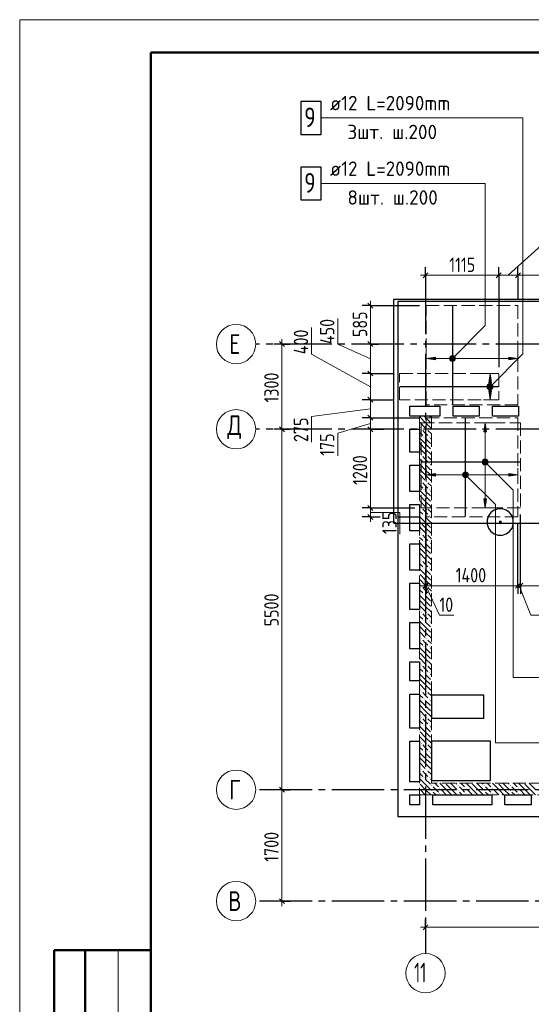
# Model space of a CAD drawing. Header units: millimetres. Extents: x 0 to 43617, y 0 to 29700.
# Tile 2 of 12: x 0 to 7803, y 14675 to 29700. Entities that reach past the tile are written whole.
import ezdxf

# ---------------------------------------------------------------- set-up
doc = ezdxf.new("R2010")
doc.units = ezdxf.units.MM
doc.linetypes.add('______2', pattern=[270, 200, -70])
doc.linetypes.add('______5', pattern=[1100, 800, -100, 100, -100])
for name, color, linetype, lineweight in [('Standard', 7, 'Continuous', 25), ('ДОП Верх по Х', 7, 'Continuous', 25), ('ЖБ Перекрытие верхний уровень', 7, 'Continuous', 35), ('ЖБ Стена верхний уровень', 7, 'Continuous', 35), ('Оси', 40, '______5', 18), ('Позиционная метка номер позиции', 7, 'Continuous', 13), ('Примечания', 7, 'Continuous', 25)]:
    doc.layers.add(name, color=color, linetype=linetype, lineweight=lineweight)
doc.styles.add('GOST 2.304-81', font='txt')
doc.styles.add('ISOCPEUR', font='txt')

msp = doc.modelspace()

# ---------------------------------------------------------------- hatches: boundary and pattern name
at = {"layer": 'ДОП Верх по Х', "linetype": 'Continuous', "lineweight": 13, "transparency": 33554687}
for points in [[(6340, 24511), (6200, 24531), (6340, 24551)], [(7194, 24040), (7174, 23900), (7154, 24040)], [(6340, 22735), (6200, 22755), (6340, 22775)], [(7119, 22390), (7099, 22250), (7079, 22390)]]:
    msp.add_hatch(color=7, dxfattribs=at).paths.add_polyline_path(points, flags=16)
for points in [[(6568, 24512), (6568, 24550), (6562, 24531)], [(6568, 24550), (6581, 24499), (6581, 24563)], [(6568, 24550), (6568, 24512), (6581, 24499)], [(6581, 24563), (6600, 24493), (6600, 24568)], [(6581, 24563), (6581, 24499), (6600, 24493)], [(6600, 24568), (6600, 24493), (6619, 24499)], [(6600, 24568), (6619, 24499), (6619, 24563)], [(6619, 24563), (6619, 24499), (6632, 24512)], [(6619, 24563), (6632, 24512), (6632, 24550)], [(6632, 24550), (6632, 24512), (6638, 24531)], [(7460, 24511), (7600, 24531), (7460, 24551)], [(7194, 24160), (7174, 24300), (7154, 24160)], [(7119, 23410), (7099, 23550), (7079, 23410)], [(7062, 22950), (7137, 22950), (7131, 22969)], [(7062, 22950), (7131, 22969), (7067, 22969)], [(7067, 22931), (7137, 22950), (7062, 22950)], [(7067, 22969), (7131, 22969), (7118, 22982)], [(7067, 22969), (7118, 22982), (7080, 22982)], [(7067, 22931), (7131, 22931), (7137, 22950)], [(7080, 22918), (7131, 22931), (7067, 22931)], [(7080, 22982), (7118, 22982), (7099, 22987)], [(7080, 22918), (7118, 22918), (7131, 22931)], [(7118, 22918), (7080, 22918), (7099, 22912)], [(6768, 22736), (6768, 22774), (6762, 22755)], [(6768, 22774), (6781, 22723), (6781, 22787)], [(6768, 22774), (6768, 22736), (6781, 22723)], [(6781, 22787), (6800, 22717), (6800, 22792)], [(6781, 22787), (6781, 22723), (6800, 22717)], [(6800, 22792), (6800, 22717), (6819, 22723)], [(6800, 22792), (6819, 22723), (6819, 22787)], [(6819, 22787), (6819, 22723), (6832, 22736)], [(6819, 22787), (6832, 22736), (6832, 22774)], [(6832, 22774), (6832, 22736), (6838, 22755)], [(7460, 22735), (7600, 22755), (7460, 22775)]]:
    msp.add_hatch(color=7, dxfattribs=at).paths.add_polyline_path(points)
at = {"layer": 'ЖБ Стена верхний уровень', "linetype": 'Continuous', "lineweight": 18, "transparency": 33554687}
for points in [[(6120, 23453), (6127, 23460), (6133, 23453), (6127, 23447)], [(6200, 23453), (6207, 23460), (6213, 23453), (6207, 23447)], [(6160, 23333), (6167, 23340), (6173, 23333), (6167, 23327)], [(6240, 23333), (6247, 23340), (6253, 23333), (6247, 23327)], [(6120, 23053), (6127, 23060), (6133, 23053), (6127, 23047)], [(6200, 23053), (6207, 23060), (6213, 23053), (6207, 23047)], [(6160, 22933), (6167, 22940), (6173, 22933), (6167, 22927)], [(6240, 22933), (6247, 22940), (6253, 22933), (6247, 22927)], [(6120, 22653), (6127, 22660), (6133, 22653), (6127, 22647)], [(6160, 22533), (6167, 22540), (6173, 22533), (6167, 22527)], [(6200, 22653), (6207, 22660), (6213, 22653), (6207, 22647)], [(6240, 22533), (6247, 22540), (6253, 22533), (6247, 22527)], [(6120, 22253), (6127, 22260), (6133, 22253), (6127, 22247)], [(6200, 22253), (6207, 22260), (6213, 22253), (6207, 22247)], [(6160, 22133), (6167, 22140), (6173, 22133), (6167, 22127)], [(6240, 22133), (6247, 22140), (6253, 22133), (6247, 22127)], [(6120, 21853), (6127, 21860), (6133, 21853), (6127, 21847)], [(6200, 21853), (6207, 21860), (6213, 21853), (6207, 21847)], [(6160, 21733), (6167, 21740), (6173, 21733), (6167, 21727)], [(6240, 21733), (6247, 21740), (6253, 21733), (6247, 21727)], [(6120, 21453), (6127, 21460), (6133, 21453), (6127, 21447)], [(6160, 21333), (6167, 21340), (6173, 21333), (6167, 21327)], [(6200, 21453), (6207, 21460), (6213, 21453), (6207, 21447)], [(6240, 21333), (6247, 21340), (6253, 21333), (6247, 21327)], [(6120, 21053), (6127, 21060), (6133, 21053), (6127, 21047)], [(6200, 21053), (6207, 21060), (6213, 21053), (6207, 21047)], [(6160, 20933), (6167, 20940), (6173, 20933), (6167, 20927)], [(6240, 20933), (6247, 20940), (6253, 20933), (6247, 20927)], [(6120, 20653), (6127, 20660), (6133, 20653), (6127, 20647)], [(6200, 20653), (6207, 20660), (6213, 20653), (6207, 20647)], [(6160, 20533), (6167, 20540), (6173, 20533), (6167, 20527)], [(6240, 20533), (6247, 20540), (6253, 20533), (6247, 20527)], [(6120, 20253), (6127, 20260), (6133, 20253), (6127, 20247)], [(6160, 20133), (6167, 20140), (6173, 20133), (6167, 20127)], [(6200, 20253), (6207, 20260), (6213, 20253), (6207, 20247)], [(6240, 20133), (6247, 20140), (6253, 20133), (6247, 20127)], [(6120, 19853), (6127, 19860), (6133, 19853), (6127, 19847)], [(6200, 19853), (6207, 19860), (6213, 19853), (6207, 19847)], [(6160, 19733), (6167, 19740), (6173, 19733), (6167, 19727)], [(6240, 19733), (6247, 19740), (6253, 19733), (6247, 19727)], [(6120, 19453), (6127, 19460), (6133, 19453), (6127, 19447)], [(6200, 19453), (6207, 19460), (6213, 19453), (6207, 19447)], [(6160, 19333), (6167, 19340), (6173, 19333), (6167, 19327)], [(6240, 19333), (6247, 19340), (6253, 19333), (6247, 19327)], [(6120, 19053), (6127, 19060), (6133, 19053), (6127, 19047)], [(6160, 18933), (6167, 18940), (6173, 18933), (6167, 18927)], [(6200, 19053), (6207, 19060), (6213, 19053), (6207, 19047)], [(6240, 18933), (6247, 18940), (6253, 18933), (6247, 18927)], [(6120, 18653), (6127, 18660), (6133, 18653), (6127, 18647)], [(6200, 18653), (6207, 18660), (6213, 18653), (6207, 18647)], [(6160, 18533), (6167, 18540), (6173, 18533), (6167, 18527)], [(6240, 18533), (6247, 18540), (6253, 18533), (6247, 18527)], [(6120, 18253), (6127, 18260), (6133, 18253), (6127, 18247)], [(6200, 18253), (6207, 18260), (6213, 18253), (6207, 18247)], [(6160, 18133), (6167, 18140), (6173, 18133), (6167, 18127)], [(6240, 18133), (6247, 18140), (6253, 18133), (6247, 18127)], [(6490, 18050), (6487, 18047), (6484, 18050)], [(6890, 18050), (6887, 18047), (6884, 18050)], [(7290, 18050), (7287, 18047), (7284, 18050)], [(7690, 18050), (7687, 18047), (7684, 18050)], [(6280, 18013), (6287, 18020), (6293, 18013), (6287, 18007)], [(6280, 17933), (6287, 17940), (6293, 17933), (6287, 17927)], [(6400, 17973), (6407, 17980), (6413, 17973), (6407, 17967)], [(6400, 17893), (6407, 17900), (6413, 17893), (6407, 17887)], [(6680, 18013), (6687, 18020), (6693, 18013), (6687, 18007)], [(6680, 17933), (6687, 17940), (6693, 17933), (6687, 17927)], [(6800, 17973), (6807, 17980), (6813, 17973), (6807, 17967)], [(6800, 17893), (6807, 17900), (6813, 17893), (6807, 17887)], [(7080, 18013), (7087, 18020), (7093, 18013), (7087, 18007)], [(7080, 17933), (7087, 17940), (7093, 17933), (7087, 17927)], [(7200, 17973), (7207, 17980), (7213, 17973), (7207, 17967)], [(7200, 17893), (7207, 17900), (7213, 17893), (7207, 17887)], [(7480, 18013), (7487, 18020), (7493, 18013), (7487, 18007)], [(7480, 17933), (7487, 17940), (7493, 17933), (7487, 17927)], [(7600, 17973), (7607, 17980), (7613, 17973), (7607, 17967)], [(7600, 17893), (7607, 17900), (7613, 17893), (7607, 17887)]]:
    msp.add_hatch(color=7, dxfattribs=at).paths.add_polyline_path(points, flags=16)
at = {"layer": 'Позиционная метка номер позиции', "linetype": 'Continuous', "lineweight": 13, "transparency": 33554687}
for points in [[(6557, 24542), (6632, 24499), (6568, 24563)], [(6557, 24520), (6611, 24488), (6557, 24542)], [(6557, 24542), (6611, 24488), (6632, 24499)], [(6589, 24488), (6557, 24520), (6568, 24499)], [(6557, 24520), (6589, 24488), (6611, 24488)], [(6568, 24563), (6643, 24520), (6589, 24574)], [(6568, 24563), (6632, 24499), (6643, 24520)], [(6589, 24574), (6643, 24520), (6643, 24542)], [(6589, 24574), (6643, 24542), (6611, 24574)], [(6611, 24574), (6643, 24542), (6632, 24563)], [(7131, 24111), (7206, 24068), (7142, 24132)], [(7131, 24089), (7186, 24057), (7131, 24111)], [(7131, 24111), (7186, 24057), (7206, 24068)], [(7163, 24057), (7131, 24089), (7142, 24068)], [(7131, 24089), (7163, 24057), (7186, 24057)], [(7142, 24132), (7218, 24089), (7163, 24143)], [(7142, 24132), (7206, 24068), (7218, 24089)], [(7163, 24143), (7218, 24089), (7218, 24111)], [(7163, 24143), (7218, 24111), (7186, 24143)], [(7186, 24143), (7218, 24111), (7206, 24132)], [(7056, 22961), (7088, 22993), (7067, 22982)], [(7088, 22993), (7056, 22961), (7056, 22939)], [(7088, 22993), (7056, 22939), (7111, 22993)], [(7111, 22993), (7056, 22939), (7067, 22918)], [(7111, 22993), (7067, 22918), (7131, 22982)], [(7131, 22982), (7067, 22918), (7088, 22907)], [(7131, 22982), (7088, 22907), (7142, 22961)], [(7142, 22961), (7088, 22907), (7111, 22907)], [(7142, 22961), (7111, 22907), (7142, 22939)], [(7142, 22939), (7111, 22907), (7131, 22918)], [(6757, 22766), (6789, 22798), (6768, 22787)], [(6789, 22798), (6757, 22766), (6757, 22744)], [(6789, 22798), (6757, 22744), (6811, 22798)], [(6811, 22798), (6757, 22744), (6768, 22723)], [(6811, 22798), (6768, 22723), (6832, 22787)], [(6832, 22787), (6768, 22723), (6789, 22712)], [(6832, 22787), (6789, 22712), (6843, 22766)], [(6843, 22766), (6789, 22712), (6811, 22712)], [(6843, 22766), (6811, 22712), (6843, 22744)], [(6843, 22744), (6811, 22712), (6832, 22723)]]:
    msp.add_hatch(color=7, dxfattribs=at).paths.add_polyline_path(points)

# ---------------------------------------------------------------- linework, layer by layer
at = {"layer": 'Standard', "color": 7, "linetype": 'Continuous', "lineweight": 13, "transparency": 33554687}
for p, q in [((7453, 25800), (8003, 26300)), ((6190, 25800), (6115, 25800)), ((7307, 25800), (6190, 25800)), ((7600, 25800), (7307, 25800)), ((10004, 25800), (7600, 25800)), ((5350, 25337), (5350, 25412)), ((4850, 24750), (4850, 25141)), ((4450, 24595), (4450, 25002)), ((4000, 24750), (4000, 24825)), ((4000, 23450), (4000, 24750)), ((5350, 24525), (4850, 24750)), ((5350, 24100), (4450, 24595)), ((5350, 24300), (5350, 23900)), ((5350, 23900), (5350, 23625)), ((5350, 23763), (4450, 23646)), ((4450, 23646), (4450, 23255)), ((5350, 23625), (5350, 23450)), ((4000, 17950), (4000, 23450)), ((5350, 23538), (4850, 23389)), ((5350, 23450), (5350, 22250)), ((4850, 23389), (4850, 23045)), ((5350, 22250), (5350, 22113)), ((5350, 22182), (5800, 22178)), ((5350, 22113), (5350, 22038)), ((5800, 22178), (5800, 21850)), ((6190, 21063), (6115, 21063)), ((6200, 21063), (6190, 21063)), ((6195, 21063), (6402, 20613)), ((7600, 21063), (6200, 21063)), ((7637, 21063), (7600, 21063)), ((7618, 21063), (7798, 20613)), ((10004, 21063), (7637, 21063)), ((6402, 20613), (6621, 20613)), ((7798, 20613), (8033, 20613)), ((4000, 16250), (4000, 16175)), ((6190, 15850), (6115, 15850)), ((6190, 15850), (10110, 15850)), ((1500, 15500), (1500, 9000))]:
    msp.add_line(p, q, dxfattribs=at)
at = {"layer": 'Standard', "color": 251, "linetype": 'Continuous', "lineweight": -3, "true_color": 0x656565, "transparency": 33554687}
for p, q in [((6190, 25800), (6190, 25925)), ((7307, 25800), (7307, 25925)), ((7600, 25800), (7600, 25925)), ((6190, 25800), (6190, 25675)), ((6190, 25800), (6190, 25800)), ((7307, 25800), (7307, 25675)), ((7307, 25800), (7307, 24400)), ((7600, 25800), (7600, 25675)), ((7600, 25800), (7600, 25437)), ((5350, 25337), (5225, 25337)), ((5350, 25337), (5475, 25337)), ((5350, 25337), (6100, 25337)), ((4000, 24750), (3875, 24750)), ((4000, 24750), (4125, 24750)), ((4000, 24750), (4000, 24750)), ((5350, 24750), (5225, 24750)), ((5350, 24750), (5475, 24750)), ((5350, 24750), (5350, 24750)), ((5350, 24300), (5225, 24300)), ((5350, 24300), (5475, 24300)), ((5350, 23900), (5225, 23900)), ((5350, 23900), (5475, 23900)), ((5350, 23625), (5225, 23625)), ((5350, 23625), (5475, 23625)), ((4000, 23450), (3875, 23450)), ((4000, 23450), (4125, 23450)), ((4000, 23450), (4000, 23450)), ((5350, 23450), (5225, 23450)), ((5350, 23450), (5475, 23450)), ((5350, 22250), (5225, 22250)), ((5350, 22250), (5475, 22250)), ((5350, 22113), (5225, 22113)), ((5350, 22113), (5475, 22113)), ((5350, 22113), (5498, 22113)), ((5783, 22113), (6100, 22113)), ((6200, 21063), (6200, 22013)), ((6190, 21063), (6190, 21188)), ((6200, 21063), (6200, 21188)), ((7600, 21063), (7600, 21188)), ((7637, 21063), (7637, 21188)), ((6190, 21063), (6190, 20938)), ((6190, 21063), (6190, 21063)), ((6200, 21063), (6200, 20938)), ((7600, 21063), (7600, 20938)), ((7637, 21063), (7637, 20938)), ((4000, 17950), (3875, 17950)), ((4000, 17950), (4125, 17950)), ((4000, 17950), (4000, 17950)), ((4000, 16250), (3875, 16250)), ((4000, 16250), (4125, 16250)), ((4000, 16250), (4000, 16250)), ((6190, 15850), (6190, 15975)), ((6190, 15850), (6190, 15725)), ((6190, 15850), (6190, 15850))]:
    msp.add_line(p, q, dxfattribs=at)
at = {"layer": 'Standard', "color": 7, "linetype": 'Continuous', "lineweight": 25, "transparency": 33554687}
for p, q in [((6227, 25838), (6153, 25763)), ((7345, 25838), (7270, 25763)), ((7638, 25838), (7562, 25763)), ((5312, 25374), (5387, 25299)), ((4038, 24712), (3962, 24787)), ((5312, 24787), (5387, 24712)), ((5312, 24338), (5387, 24263)), ((5312, 23938), (5387, 23863)), ((5312, 23663), (5387, 23587)), ((4038, 23412), (3962, 23487)), ((5312, 23487), (5387, 23412)), ((5312, 22287), (5387, 22212)), ((5312, 22150), (5387, 22075)), ((6227, 21101), (6153, 21026)), ((6238, 21101), (6162, 21026)), ((7638, 21101), (7562, 21026)), ((7674, 21101), (7599, 21026)), ((4038, 17912), (3962, 17987)), ((4038, 16212), (3962, 16287)), ((6153, 15812), (6227, 15887))]:
    msp.add_line(p, q, dxfattribs=at)
at = {"layer": 'Standard', "color": 7, "linetype": 'Continuous', "lineweight": 50, "transparency": 33554687}
for p, q in [((2000, 15500), (527, 15500)), ((527, 15500), (527, 9000)), ((527, 15500), (527, 9000)), ((1000, 15500), (1000, 9000))]:
    msp.add_line(p, q, dxfattribs=at)
at = {"layer": 'Standard', "color": 7, "linetype": 'Continuous', "lineweight": 13, "transparency": 33554687}
msp.add_lwpolyline([(0, 0), (42000, 0), (42000, 29700), (0, 29700), (0, 0)], close=True, dxfattribs=at)
at = {"layer": 'Standard', "color": 7, "linetype": 'Continuous', "lineweight": 50, "transparency": 33554687}
msp.add_lwpolyline([(2000, 29200), (41500, 29200), (41500, 500), (2000, 500), (2000, 29200)], close=True, dxfattribs=at)
at = {"layer": 'Standard', "color": 254, "linetype": 'Continuous', "lineweight": 25, "true_color": 0xc4c4ff, "transparency": 33554687}
msp.add_lwpolyline([(5701, 22019), (34760, 22019), (34760, 25431), (5701, 25431), (5701, 22019)], dxfattribs=at)
at = {"layer": 'Standard', "color": 7, "linetype": 'Continuous', "lineweight": 13, "transparency": 33554687}
for points in [[(5350, 25337), (5350, 24751), (5350, 24751), (5350, 24750)], [(5350, 24750), (5350, 24485), (5350, 24485), (5350, 24300)], [(4000, 16250), (4000, 16753), (4000, 16753), (4000, 17950)]]:
    msp.add_lwpolyline(points, dxfattribs=at)
at = {"layer": 'Standard', "color": 251, "linetype": 'Continuous', "lineweight": -3, "true_color": 0x656565, "transparency": 33554687}
for points in [[(5350, 24300), (5411, 24300), (5411, 24300), (5695, 24300)], [(5350, 23900), (5471, 23900), (5471, 23900), (5695, 23900)], [(5350, 23625), (5512, 23625), (5512, 23625), (6100, 23625)], [(5350, 23450), (5539, 23450), (5539, 23450), (5556, 23450)], [(5350, 22250), (5718, 22250), (5718, 22250), (6025, 22250)], [(7637, 21063), (7637, 21080), (7637, 21080), (7637, 22150)], [(7600, 21063), (7600, 21080), (7600, 21080), (7600, 22013)]]:
    msp.add_lwpolyline(points, dxfattribs=at)
at = {"layer": 'ДОП Верх по Х', "color": 7, "linetype": 'Continuous', "lineweight": 13, "transparency": 33554687}
for p, q in [((4802, 28200), (6800, 28200)), ((4802, 27200), (6800, 27200))]:
    msp.add_line(p, q, dxfattribs=at)
at = {"layer": 'ДОП Верх по Х', "color": 7, "linetype": 'Continuous', "lineweight": 25, "transparency": 33554687}
for p, q in [((6600, 25331), (6600, 23831)), ((7301, 24100), (5801, 24100)), ((6800, 22119), (6800, 23619)), ((7631, 22950), (6131, 22950))]:
    msp.add_line(p, q, dxfattribs=at)
at = {"layer": 'ДОП Верх по Х', "color": 251, "linetype": 'Continuous', "lineweight": 13, "true_color": 0x494949, "transparency": 33554687}
for p, q in [((6200, 24531), (6200, 24631)), ((6200, 24531), (6340, 24551)), ((6340, 24511), (6200, 24531)), ((6200, 24531), (6200, 24431)), ((6200, 24531), (6200, 24531)), ((6340, 24551), (6340, 24511)), ((6340, 24531), (6570, 24531)), ((6600, 24568), (6600, 24568)), ((6600, 24493), (6600, 24493)), ((6630, 24531), (7460, 24531)), ((7600, 24531), (7460, 24551)), ((7460, 24551), (7460, 24511)), ((7460, 24511), (7600, 24531)), ((7600, 24531), (7600, 24631)), ((7600, 24531), (7600, 24431)), ((7600, 24531), (7600, 24531)), ((7174, 24300), (7074, 24300)), ((7174, 24300), (7154, 24160)), ((7194, 24160), (7174, 24300)), ((7174, 24300), (7274, 24300)), ((7174, 24300), (7174, 24300)), ((7137, 24100), (7137, 24100)), ((7154, 24160), (7194, 24160)), ((7174, 24130), (7174, 24160)), ((7174, 24040), (7174, 24070)), ((7212, 24100), (7212, 24100)), ((7174, 23900), (7074, 23900)), ((7174, 23900), (7154, 24040)), ((7154, 24040), (7194, 24040)), ((7194, 24040), (7174, 23900)), ((7174, 23900), (7274, 23900)), ((7174, 23900), (7174, 23900)), ((7099, 23550), (6999, 23550)), ((7099, 23550), (7079, 23410)), ((7119, 23410), (7099, 23550)), ((7099, 23550), (7199, 23550)), ((7099, 23550), (7099, 23550)), ((7079, 23410), (7119, 23410)), ((7099, 22980), (7099, 23410)), ((6200, 22755), (6200, 22855)), ((7062, 22950), (7062, 22950)), ((7099, 22390), (7099, 22920)), ((7137, 22950), (7137, 22950)), ((7600, 22755), (7600, 22855)), ((6200, 22755), (6340, 22775)), ((6340, 22735), (6200, 22755)), ((6200, 22755), (6200, 22655)), ((6200, 22755), (6200, 22755)), ((6340, 22775), (6340, 22735)), ((6340, 22755), (6770, 22755)), ((6800, 22792), (6800, 22792)), ((6800, 22717), (6800, 22717)), ((6830, 22755), (7460, 22755)), ((7600, 22755), (7460, 22775)), ((7460, 22775), (7460, 22735)), ((7460, 22735), (7600, 22755)), ((7600, 22755), (7600, 22655)), ((7600, 22755), (7600, 22755)), ((7099, 22250), (7079, 22390)), ((7079, 22390), (7119, 22390)), ((7119, 22390), (7099, 22250)), ((7099, 22250), (6999, 22250)), ((7099, 22250), (7199, 22250)), ((7099, 22250), (7099, 22250))]:
    msp.add_line(p, q, dxfattribs=at)
at = {"layer": 'ДОП Верх по Х', "color": 7, "linetype": 'Continuous', "lineweight": 25, "transparency": 33554687}
for points in [[(4290, 27950), (4600, 27950), (4600, 28450), (4290, 28450), (4290, 27950)], [(4290, 26950), (4600, 26950), (4600, 27450), (4290, 27450), (4290, 26950)]]:
    msp.add_lwpolyline(points, dxfattribs=at)
at = {"layer": 'ДОП Верх по Х', "color": 251, "linetype": 'Continuous', "lineweight": 13, "true_color": 0x494949, "transparency": 33554687}
for centre in [(6600, 24531), (7099, 22950), (6800, 22755)]:
    msp.add_circle(centre, 37.5, dxfattribs=at)
at = {"layer": 'ЖБ Перекрытие верхний уровень', "color": 7, "linetype": 'Continuous', "lineweight": 25, "transparency": 33554687}
for p, q in [((14450, 25400), (5770, 25400)), ((5770, 25400), (5770, 23800)), ((5770, 23800), (5770, 17540)), ((5950, 23650), (5950, 23800)), ((5950, 23800), (6410, 23800)), ((6410, 23800), (6410, 23650)), ((6610, 23650), (6610, 23800)), ((6610, 23800), (7010, 23800)), ((7010, 23800), (7010, 23650)), ((7210, 23650), (7210, 23800)), ((7210, 23800), (7610, 23800)), ((7610, 23800), (7610, 23650)), ((6410, 23650), (5950, 23650)), ((7010, 23650), (6610, 23650)), ((7610, 23650), (7210, 23650)), ((5950, 23100), (5950, 23450)), ((5950, 23450), (6100, 23450)), ((6100, 23450), (6100, 23100)), ((6100, 23100), (5950, 23100)), ((5950, 22500), (5950, 22900)), ((5950, 22900), (6100, 22900)), ((6100, 22900), (6100, 22500)), ((6100, 22500), (5950, 22500)), ((5950, 21900), (5950, 22300)), ((5950, 22300), (6100, 22300)), ((6100, 22300), (6100, 21900)), ((7150, 22127), (7131, 22067)), ((7187, 22178), (7150, 22127)), ((7238, 22215), (7187, 22178)), ((7298, 22234), (7238, 22215)), ((7362, 22234), (7298, 22234)), ((7422, 22215), (7362, 22234)), ((7473, 22178), (7422, 22215)), ((7510, 22127), (7473, 22178)), ((7529, 22067), (7510, 22127)), ((7131, 22067), (7131, 22003)), ((7131, 22003), (7150, 21943)), ((7150, 21943), (7187, 21892)), ((7473, 21892), (7510, 21943)), ((7510, 21943), (7529, 22003)), ((7529, 22003), (7529, 22067)), ((6100, 21900), (5950, 21900)), ((7187, 21892), (7238, 21855)), ((7238, 21855), (7298, 21836)), ((7298, 21836), (7362, 21836)), ((7362, 21836), (7422, 21855)), ((7422, 21855), (7473, 21892)), ((5950, 21300), (5950, 21700)), ((5950, 21700), (6100, 21700)), ((6100, 21700), (6100, 21300)), ((6100, 21300), (5950, 21300)), ((5950, 20700), (5950, 21100)), ((5950, 21100), (6100, 21100)), ((6100, 21100), (6100, 20700)), ((6100, 20700), (5950, 20700)), ((5950, 20100), (5950, 20500)), ((5950, 20500), (6100, 20500)), ((6100, 20500), (6100, 20100)), ((6100, 20100), (5950, 20100)), ((5950, 19610), (5950, 19900)), ((5950, 19900), (6100, 19900)), ((6100, 19900), (6100, 19610)), ((6100, 19610), (5950, 19610)), ((5950, 18890), (5950, 19410)), ((5950, 19410), (6100, 19410)), ((6100, 19410), (6100, 18890)), ((7080, 19390), (6280, 19390)), ((6280, 19390), (6280, 19040)), ((7080, 19040), (7080, 19390)), ((6280, 19040), (7080, 19040)), ((6100, 18890), (5950, 18890)), ((5950, 18070), (5950, 18690)), ((5950, 18690), (6100, 18690)), ((6100, 18690), (6100, 18070)), ((7180, 18690), (6280, 18690)), ((6280, 18690), (6280, 18090)), ((7180, 18090), (7180, 18690)), ((6100, 18070), (5950, 18070)), ((6280, 18090), (7180, 18090)), ((5950, 17870), (6100, 17870)), ((5950, 17720), (5950, 17870)), ((6100, 17870), (6100, 17720)), ((6300, 17870), (7200, 17870)), ((6300, 17720), (6300, 17870)), ((7200, 17870), (7200, 17720)), ((7400, 17720), (7400, 17870)), ((7400, 17870), (7800, 17870)), ((7800, 17870), (7800, 17720)), ((6100, 17720), (5950, 17720)), ((7200, 17720), (6300, 17720)), ((7800, 17720), (7400, 17720)), ((5770, 17540), (14450, 17540))]:
    msp.add_line(p, q, dxfattribs=at)
at = {"layer": 'ЖБ Перекрытие верхний уровень', "color": 7, "linetype": 'Continuous', "lineweight": 18, "transparency": 33554687}
for points in [[(7317, 22048), (7343, 22048), (7343, 22022), (7317, 22022), (7317, 22048)], [(7342, 22023), (7318, 22023), (7318, 22047), (7342, 22047), (7342, 22023)], [(7320, 22045), (7340, 22045), (7340, 22045), (7320, 22045), (7320, 22045), (7320, 22025), (7340, 22025), (7340, 22045), (7320, 22045)], [(7322, 22043), (7338, 22043), (7338, 22043), (7322, 22043), (7322, 22043), (7322, 22027), (7338, 22027), (7338, 22043), (7322, 22043)], [(7323, 22042), (7337, 22042), (7337, 22042), (7323, 22042), (7323, 22042), (7323, 22028), (7337, 22028), (7337, 22042), (7323, 22042)], [(7325, 22040), (7335, 22040), (7335, 22030), (7325, 22030), (7325, 22040)], [(7333, 22032), (7327, 22032), (7327, 22038), (7333, 22038), (7333, 22032)], [(7328, 22037), (7332, 22037), (7332, 22033), (7328, 22033), (7328, 22037)]]:
    msp.add_lwpolyline(points, dxfattribs=at)
at = {"layer": 'ЖБ Стена верхний уровень', "color": 251, "linetype": '______2', "lineweight": 13, "true_color": 0x656565, "transparency": 33554687}
for p, q in [((6100, 23650), (6100, 17870)), ((6280, 23650), (6100, 23650)), ((6280, 18050), (6280, 23650)), ((11230, 18050), (6280, 18050)), ((6100, 17870), (6280, 17870)), ((6280, 17870), (11230, 17870))]:
    msp.add_line(p, q, dxfattribs=at)
at = {"layer": 'ЖБ Стена верхний уровень', "color": 9, "linetype": 'Continuous', "lineweight": 18, "true_color": 0xc7c7c7, "transparency": 33554687}
for p, q in [((6107, 23633), (6187, 23553)), ((6187, 23633), (6170, 23650)), ((6187, 23633), (6267, 23553)), ((6250, 23650), (6267, 23633)), ((6107, 23553), (6100, 23560)), ((6100, 23480), (6107, 23473)), ((6107, 23553), (6187, 23473)), ((6187, 23553), (6280, 23460)), ((6100, 23400), (6147, 23353)), ((6187, 23233), (6100, 23320)), ((6187, 23393), (6147, 23433)), ((6227, 23353), (6187, 23393)), ((6187, 23313), (6267, 23233)), ((6227, 23433), (6280, 23380)), ((6267, 23313), (6280, 23300)), ((6107, 23153), (6100, 23160)), ((6107, 23233), (6187, 23153)), ((6107, 23153), (6187, 23073)), ((6187, 23233), (6267, 23153)), ((6187, 23153), (6280, 23060)), ((6100, 23080), (6107, 23073)), ((6100, 23000), (6147, 22953)), ((6187, 22993), (6147, 23033)), ((6227, 22953), (6187, 22993)), ((6227, 23033), (6280, 22980)), ((6187, 22833), (6100, 22920)), ((6187, 22913), (6267, 22833)), ((6267, 22913), (6280, 22900)), ((6107, 22753), (6100, 22760)), ((6107, 22833), (6187, 22753)), ((6107, 22753), (6187, 22673)), ((6187, 22833), (6267, 22753)), ((6187, 22753), (6280, 22660)), ((6100, 22680), (6107, 22673)), ((6100, 22600), (6147, 22553)), ((6187, 22593), (6147, 22633)), ((6227, 22553), (6187, 22593)), ((6227, 22633), (6280, 22580)), ((6187, 22433), (6100, 22520)), ((6107, 22433), (6187, 22353)), ((6187, 22513), (6267, 22433)), ((6187, 22433), (6267, 22353)), ((6267, 22513), (6280, 22500)), ((6107, 22353), (6100, 22360)), ((6100, 22280), (6107, 22273)), ((6107, 22353), (6187, 22273)), ((6187, 22353), (6280, 22260)), ((6100, 22200), (6147, 22153)), ((6187, 22033), (6100, 22120)), ((6187, 22193), (6147, 22233)), ((6227, 22153), (6187, 22193)), ((6187, 22113), (6267, 22033)), ((6227, 22233), (6280, 22180)), ((6267, 22113), (6280, 22100)), ((6107, 21953), (6100, 21960)), ((6107, 22033), (6187, 21953)), ((6107, 21953), (6187, 21873)), ((6187, 22033), (6267, 21953)), ((6187, 21953), (6280, 21860)), ((6100, 21880), (6107, 21873)), ((6100, 21800), (6147, 21753)), ((6187, 21793), (6147, 21833)), ((6227, 21753), (6187, 21793)), ((6227, 21833), (6280, 21780)), ((6187, 21633), (6100, 21720)), ((6187, 21713), (6267, 21633)), ((6267, 21713), (6280, 21700)), ((6107, 21553), (6100, 21560)), ((6107, 21633), (6187, 21553)), ((6107, 21553), (6187, 21473)), ((6187, 21633), (6267, 21553)), ((6187, 21553), (6280, 21460)), ((6100, 21480), (6107, 21473)), ((6100, 21400), (6147, 21353)), ((6187, 21393), (6147, 21433)), ((6227, 21353), (6187, 21393)), ((6227, 21433), (6280, 21380)), ((6187, 21233), (6100, 21320)), ((6107, 21233), (6187, 21153)), ((6187, 21313), (6267, 21233)), ((6187, 21233), (6267, 21153)), ((6267, 21313), (6280, 21300)), ((6107, 21153), (6100, 21160)), ((6100, 21080), (6107, 21073)), ((6107, 21153), (6187, 21073)), ((6187, 21153), (6280, 21060)), ((6100, 21000), (6147, 20953)), ((6187, 20833), (6100, 20920)), ((6187, 20993), (6147, 21033)), ((6227, 20953), (6187, 20993)), ((6187, 20913), (6267, 20833)), ((6227, 21033), (6280, 20980)), ((6267, 20913), (6280, 20900)), ((6107, 20753), (6100, 20760)), ((6107, 20833), (6187, 20753)), ((6107, 20753), (6187, 20673)), ((6187, 20833), (6267, 20753)), ((6187, 20753), (6280, 20660)), ((6100, 20680), (6107, 20673)), ((6100, 20600), (6147, 20553)), ((6187, 20593), (6147, 20633)), ((6227, 20553), (6187, 20593)), ((6227, 20633), (6280, 20580)), ((6187, 20433), (6100, 20520)), ((6187, 20513), (6267, 20433)), ((6267, 20513), (6280, 20500)), ((6107, 20353), (6100, 20360)), ((6107, 20433), (6187, 20353)), ((6107, 20353), (6187, 20273)), ((6187, 20433), (6267, 20353)), ((6187, 20353), (6280, 20260)), ((6100, 20280), (6107, 20273)), ((6100, 20200), (6147, 20153)), ((6187, 20193), (6147, 20233)), ((6227, 20153), (6187, 20193)), ((6227, 20233), (6280, 20180)), ((6187, 20033), (6100, 20120)), ((6107, 20033), (6187, 19953)), ((6187, 20113), (6267, 20033)), ((6187, 20033), (6267, 19953)), ((6267, 20113), (6280, 20100)), ((6107, 19953), (6100, 19960)), ((6100, 19880), (6107, 19873)), ((6107, 19953), (6187, 19873)), ((6187, 19793), (6147, 19833)), ((6187, 19953), (6280, 19860)), ((6227, 19833), (6280, 19780)), ((6100, 19800), (6147, 19753)), ((6187, 19633), (6100, 19720)), ((6227, 19753), (6187, 19793)), ((6187, 19713), (6267, 19633)), ((6267, 19713), (6280, 19700)), ((6107, 19553), (6100, 19560)), ((6107, 19633), (6187, 19553)), ((6107, 19553), (6187, 19473)), ((6187, 19633), (6267, 19553)), ((6187, 19553), (6280, 19460)), ((6100, 19480), (6107, 19473)), ((6100, 19400), (6147, 19353)), ((6187, 19393), (6147, 19433)), ((6227, 19353), (6187, 19393)), ((6227, 19433), (6280, 19380)), ((6187, 19233), (6100, 19320)), ((6107, 19233), (6187, 19153)), ((6187, 19313), (6267, 19233)), ((6187, 19233), (6267, 19153)), ((6267, 19313), (6280, 19300)), ((6107, 19153), (6100, 19160)), ((6107, 19153), (6187, 19073)), ((6187, 19153), (6280, 19060)), ((6100, 19080), (6107, 19073)), ((6100, 19000), (6147, 18953)), ((6187, 18993), (6147, 19033)), ((6227, 18953), (6187, 18993)), ((6227, 19033), (6280, 18980)), ((6187, 18833), (6100, 18920)), ((6107, 18833), (6187, 18753)), ((6187, 18913), (6267, 18833)), ((6187, 18833), (6267, 18753)), ((6267, 18913), (6280, 18900)), ((6107, 18753), (6100, 18760)), ((6100, 18680), (6107, 18673)), ((6107, 18753), (6187, 18673)), ((6187, 18593), (6147, 18633)), ((6187, 18753), (6280, 18660)), ((6227, 18633), (6280, 18580)), ((6100, 18600), (6147, 18553)), ((6187, 18433), (6100, 18520)), ((6227, 18553), (6187, 18593)), ((6187, 18513), (6267, 18433)), ((6267, 18513), (6280, 18500)), ((6107, 18353), (6100, 18360)), ((6107, 18433), (6187, 18353)), ((6107, 18353), (6187, 18273)), ((6187, 18433), (6267, 18353)), ((6187, 18353), (6280, 18260)), ((6100, 18280), (6107, 18273)), ((6100, 18200), (6147, 18153)), ((6187, 18193), (6147, 18233)), ((6227, 18153), (6187, 18193)), ((6227, 18233), (6280, 18180)), ((6187, 18033), (6100, 18120)), ((6107, 18033), (6187, 17953)), ((6187, 18113), (6267, 18033)), ((6187, 18033), (6267, 17953)), ((6267, 18113), (6280, 18100)), ((6330, 18050), (6387, 17993)), ((6507, 17953), (6410, 18050)), ((6507, 18033), (6587, 17953)), ((6587, 18033), (6570, 18050)), ((6587, 18033), (6667, 17953)), ((6650, 18050), (6667, 18033)), ((6730, 18050), (6787, 17993)), ((6907, 17953), (6810, 18050)), ((6907, 18033), (6987, 17953)), ((6987, 18033), (6970, 18050)), ((6987, 18033), (7067, 17953)), ((7050, 18050), (7067, 18033)), ((7130, 18050), (7187, 17993)), ((7307, 17953), (7210, 18050)), ((7307, 18033), (7387, 17953)), ((7387, 18033), (7370, 18050)), ((7387, 18033), (7467, 17953)), ((7450, 18050), (7467, 18033)), ((7530, 18050), (7587, 17993)), ((7707, 17953), (7610, 18050)), ((7707, 18033), (7787, 17953)), ((7787, 18033), (7770, 18050)), ((7787, 18033), (7867, 17953)), ((6107, 17953), (6100, 17960)), ((6100, 17880), (6107, 17873)), ((6107, 17953), (6187, 17873)), ((6187, 17953), (6270, 17870)), ((6347, 17953), (6307, 17993)), ((6307, 17913), (6350, 17870)), ((6387, 17913), (6347, 17953)), ((6427, 17953), (6507, 17873)), ((6507, 17953), (6587, 17873)), ((6587, 17953), (6670, 17870)), ((6747, 17953), (6707, 17993)), ((6707, 17913), (6750, 17870)), ((6787, 17913), (6747, 17953)), ((6827, 17953), (6907, 17873)), ((6907, 17953), (6987, 17873)), ((6987, 17953), (7070, 17870)), ((7147, 17953), (7107, 17993)), ((7107, 17913), (7150, 17870)), ((7187, 17913), (7147, 17953)), ((7227, 17953), (7307, 17873)), ((7307, 17953), (7387, 17873)), ((7387, 17953), (7470, 17870)), ((7547, 17953), (7507, 17993)), ((7507, 17913), (7550, 17870)), ((7587, 17913), (7547, 17953)), ((7627, 17953), (7707, 17873)), ((7707, 17953), (7787, 17873)), ((7787, 17953), (7870, 17870)), ((6427, 17873), (6430, 17870)), ((6827, 17873), (6830, 17870)), ((7227, 17873), (7230, 17870)), ((7627, 17873), (7630, 17870))]:
    msp.add_line(p, q, dxfattribs=at)
at = {"layer": 'Оси', "color": 8, "linetype": '______5', "lineweight": -3, "transparency": 33554687}
for p, q in [((6190, 25700), (6190, 15450)), ((35560, 24750), (3600, 24750)), ((35560, 23450), (3600, 23450)), ((35560, 23450), (3600, 23450)), ((35260, 17950), (3600, 17950)), ((35260, 16250), (3600, 16250))]:
    msp.add_line(p, q, dxfattribs=at)
at = {"layer": 'Оси', "color": 7, "linetype": 'Continuous', "lineweight": 13, "transparency": 33554687}
for centre in [(3300, 24750), (3300, 23450), (3300, 23450), (3300, 17950), (3300, 16250), (6190, 15150)]:
    msp.add_circle(centre, 300, dxfattribs=at)
at = {"layer": 'Позиционная метка номер позиции', "color": 7, "linetype": 'Continuous', "lineweight": 13, "transparency": 33554687}
for p, q in [((6568, 24563), (6568, 24563)), ((6568, 24499), (6568, 24499)), ((6632, 24563), (6632, 24563)), ((6632, 24499), (6632, 24499)), ((7142, 24132), (7142, 24132)), ((7142, 24068), (7142, 24068)), ((7206, 24132), (7206, 24132)), ((7206, 24068), (7206, 24068)), ((7067, 22982), (7067, 22982)), ((7067, 22918), (7067, 22918)), ((7131, 22982), (7131, 22982)), ((7131, 22918), (7131, 22918)), ((6768, 22787), (6768, 22787)), ((6768, 22723), (6768, 22723)), ((6832, 22787), (6832, 22787)), ((6832, 22723), (6832, 22723))]:
    msp.add_line(p, q, dxfattribs=at)
for points in [[(7174, 24100), (7674, 24600), (7674, 28200), (4600, 28200)], [(6600, 24531), (7100, 25031), (7100, 27200), (4600, 27200)], [(7099, 22950), (7527, 22522), (7527, 19663), (10027, 19663)], [(6800, 22755), (7255, 22300), (7255, 18663), (10027, 18663)]]:
    msp.add_lwpolyline(points, dxfattribs=at)
for centre in [(6600, 24531), (7174, 24100), (7099, 22950), (6800, 22755)]:
    msp.add_circle(centre, 45, dxfattribs=at)
at = {"layer": 'Примечания', "color": 7, "linetype": '______2', "lineweight": 18, "transparency": 33554687}
for p, q in [((6200, 23825), (6200, 25337)), ((6200, 25337), (7600, 25337)), ((7600, 25337), (7600, 23825)), ((5795, 23900), (5795, 24300)), ((5795, 24300), (7307, 24300)), ((7307, 24300), (7307, 23900)), ((7307, 23900), (5795, 23900)), ((7600, 23825), (6200, 23825)), ((6200, 22113), (6200, 23625)), ((6200, 23625), (7600, 23625)), ((7600, 23625), (7600, 22113)), ((6125, 22250), (6125, 23550)), ((6125, 23550), (7637, 23550)), ((7637, 23550), (7637, 22250)), ((7637, 22250), (6125, 22250)), ((7600, 22113), (6200, 22113))]:
    msp.add_line(p, q, dxfattribs=at)

# ---------------------------------------------------------------- texts
at = {"layer": 'Standard', "color": 7, "linetype": 'Continuous', "lineweight": 25, "transparency": 33554687, "char_height": 220, "attachment_point": 7, "style": 'GOST 2.304-81'}
for s, insert, width in [('1115', (6553, 25850), 516.4), ('1400', (6650, 21113), 625.74), ('10', (6402, 20663), 344.43)]:
    msp.add_mtext(s, dxfattribs=dict(at, insert=insert, width=width))
at = {"layer": 'Standard', "color": 7, "linetype": 'Continuous', "lineweight": 25, "transparency": 33554687, "char_height": 220, "attachment_point": 7, "rotation": 90, "style": 'GOST 2.304-81'}
for s, insert, width in [('585', (5300, 24856), 500.83), ('450', (4800, 24750), 516.39), ('400', (4400, 24595), 531.97), ('1300', (3950, 23858), 610.17), ('275', (4400, 23255), 516.38), ('175', (4800, 23045), 469.51), ('1200', (5300, 22600), 625.74), ('135', (5750, 21850), 453.93), ('5500', (3950, 20442), 641.48), ('1700', (3950, 16850), 625.73)]:
    msp.add_mtext(s, dxfattribs=dict(at, insert=insert, width=width))
at = {"layer": 'ДОП Верх по Х', "color": 7, "linetype": 'Continuous', "lineweight": 13, "transparency": 33554687, "attachment_point": 7, "style": 'ISOCPEUR'}
for s, insert, char_height, width in [('\\W0.96;ø12 L=2090mm ', (4734, 28317), 220, 2150.52), ('\\W0.78;9', (4340, 28060), 300, 326.41), ('\\W0.97;3шт. ш.200 ', (4998, 27877), 220, 1712.33), ('\\W0.96;ø12 L=2090mm ', (4734, 27317), 220, 2150.52), ('\\W0.78;9', (4340, 27060), 300, 326.41), ('\\W0.97;8шт. ш.200 ', (4998, 26877), 220, 1712.33)]:
    msp.add_mtext(s, dxfattribs=dict(at, insert=insert, char_height=char_height, width=width))
at = {"layer": 'Оси', "color": 7, "linetype": 'Continuous', "lineweight": 25, "transparency": 33554687, "char_height": 300, "attachment_point": 7, "style": 'ISOCPEUR'}
for s, insert, width in [('\\W0.78;Е', (3195, 24600), 326.41), ('\\W0.82;Д', (3165, 23300), 392.65), ('\\W0.78;Г', (3195, 17800), 326.41), ('\\W0.80;В', (3180, 16100), 359.83), ('\\W0.62;11', (6016, 15010), 393.75)]:
    msp.add_mtext(s, dxfattribs=dict(at, insert=insert, width=width))

doc.saveas('drawing.dxf')
